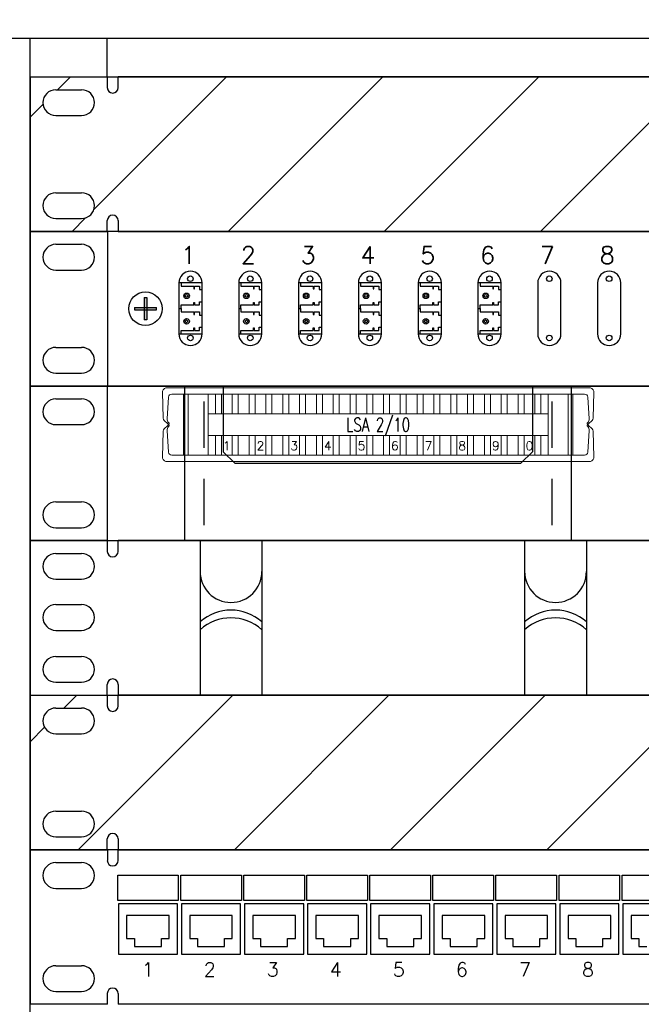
# Model space of a CAD drawing. Header units: millimetres. Extents: x 94562 to 148980, y -25377 to 3008.
# Tile 65 of 140: x 98931 to 99110, y -21301 to -21018. Entities that reach past the tile are written whole.
import ezdxf
from ezdxf.enums import TextEntityAlignment as Align

# ---------------------------------------------------------------- set-up
doc = ezdxf.new("R2010")
doc.units = ezdxf.units.MM
for name, color, linetype in [('LA_LAN_Bloki_Projektowane', 7, 'Continuous'), ('tt_opis', 30, 'Continuous'), ('tt_symbole', 40, 'Continuous')]:
    doc.layers.add(name, color=color, linetype=linetype)
for name, color, linetype, lineweight in [('LSA_NIEROZL', 8, 'Continuous', 9), ('LSA_OPIS', 7, 'Continuous', 5), ('NR_KAT', 7, 'Continuous', 0)]:
    doc.layers.add(name, color=color, linetype=linetype, lineweight=lineweight)
doc.styles.add('_LANSTER_01', font='romans.shx')
doc.styles.add('ROMANS', font='romans', dxfattribs={"width": 0.85})
doc.styles.add('Style-WORKING_1250', font='WORKING_1250.shx')

# ---------------------------------------------------------------- blocks, each defined once
blk = doc.blocks.new('IT_szafa_stojąca_42U')
for p, q in [((289.409, 1797.723), (362.752, 1797.723)), ((301.633, 1608.811), (301.633, 1797.723)), ((303.855, 1796.612), (303.855, 1797.723))]:
    blk.add_line(p, q)
blk = doc.blocks.new('IT_Zaślepka_1U')
h = blk.add_hatch()
h.set_pattern_fill('ANSI31', color=0)
h.set_pattern_definition([(45, (7401.7468, -13729.1714), (-2.245064, 2.245064), [])])
h.paths.add_polyline_path([(2.534, 4.445), (2.534, 4.134, -1), (2.222, 4.134), (2.222, 4.445), (0, 4.445), (0, 0), (2.222, 0), (2.222, 0.311, -1), (2.534, 0.311), (2.534, 0), (46.361, 0), (46.361, 0.311, -1), (46.672, 0.311), (46.672, 0), (48.895, 0), (48.895, 4.445), (46.672, 4.445), (46.672, 4.134, -1), (46.361, 4.134), (46.361, 4.445)])
h.paths.add_polyline_path([(1.482, 3.334), (0.741, 3.334, -1), (0.741, 4.075), (1.482, 4.075, -1)], flags=16)
h.paths.add_polyline_path([(1.482, 0.37), (0.741, 0.37, -1), (0.741, 1.111), (1.482, 1.111, -1)], flags=16)
h.paths.add_polyline_path([(47.413, 4.075), (48.154, 4.075, -1), (48.154, 3.334), (47.413, 3.334, -1)], flags=16)
h.paths.add_polyline_path([(47.413, 1.111), (48.154, 1.111, -1), (48.154, 0.37), (47.413, 0.37, -1)], flags=16)
at = {"color": 0}
for p, q in [((0, 4.445), (0, 0)), ((0, 4.445), (2.222, 4.445)), ((2.222, 4.445), (2.222, 4.134)), ((46.361, 4.445), (2.534, 4.445)), ((2.534, 4.134), (2.534, 4.445)), ((0.741, 4.075), (1.482, 4.075)), ((0.741, 3.334), (1.482, 3.334)), ((0.741, 1.111), (1.482, 1.111)), ((0.741, 0.37), (1.482, 0.37)), ((2.222, 0), (2.222, 0.311)), ((2.534, 0.311), (2.534, 0)), ((0, 0), (2.222, 0)), ((2.222, 0), (0, 0)), ((2.534, 0), (46.361, 0)), ((46.361, 0), (2.534, 0))]:
    blk.add_line(p, q, dxfattribs=at)
blk.add_lwpolyline([(0, 4.445), (48.895, 4.445), (48.895, 0), (0, 0)], close=True, dxfattribs=at)
for centre, radius, start, end in [((0.741, 3.704), 0.37, 90, 270), ((1.482, 3.704), 0.37, 270, 90), ((2.378, 4.134), 0.156, 180, 0), ((0.741, 0.741), 0.37, 90, 270), ((1.482, 0.741), 0.37, 270, 90), ((2.378, 0.311), 0.156, 0, 180)]:
    blk.add_arc(centre, radius, start, end, dxfattribs=at)
blk = doc.blocks.new('*U489')
at = {"layer": 'tt_symbole'}
h = blk.add_hatch(color=256, dxfattribs=at)
h.paths.add_polyline_path([(3.354, 2.541), (3.285, 2.541), (3.285, 2.257), (3.354, 2.257)])
h.paths.add_polyline_path([(3.354, 2.257), (3.285, 2.257), (3.285, 2.188), (3.354, 2.188)])
h.paths.add_polyline_path([(3.285, 2.257), (3.001, 2.257), (3.001, 2.188), (3.285, 2.188)])
h.paths.add_polyline_path([(3.638, 2.257), (3.354, 2.257), (3.354, 2.188), (3.638, 2.188)])
h.paths.add_polyline_path([(3.354, 2.188), (3.285, 2.188), (3.285, 1.904), (3.354, 1.904)])
at = {"layer": 'LA_LAN_Bloki_Projektowane'}
for p, q in [((4.947, 2.966), (4.281, 2.966)), ((4.341, 2.966), (4.341, 2.867)), ((4.341, 2.867), (4.706, 2.867)), ((4.706, 2.867), (4.706, 2.793)), ((4.726, 2.793), (4.726, 2.867)), ((4.726, 2.867), (4.871, 2.867)), ((4.871, 2.867), (4.871, 2.775)), ((6.667, 2.966), (6.001, 2.966)), ((6.061, 2.966), (6.061, 2.867)), ((6.061, 2.867), (6.426, 2.867)), ((6.426, 2.867), (6.426, 2.793)), ((6.447, 2.793), (6.447, 2.867)), ((6.447, 2.867), (6.591, 2.867)), ((6.591, 2.867), (6.591, 2.775)), ((8.388, 2.966), (7.721, 2.966)), ((7.782, 2.966), (7.782, 2.867)), ((7.782, 2.867), (8.146, 2.867)), ((8.146, 2.867), (8.146, 2.793)), ((8.167, 2.793), (8.167, 2.867)), ((8.167, 2.867), (8.311, 2.867)), ((8.311, 2.867), (8.311, 2.775)), ((10.108, 2.966), (9.441, 2.966)), ((9.502, 2.966), (9.502, 2.867)), ((9.502, 2.867), (9.866, 2.867)), ((9.866, 2.867), (9.866, 2.793)), ((9.887, 2.793), (9.887, 2.867)), ((9.887, 2.867), (10.031, 2.867)), ((10.031, 2.867), (10.031, 2.775)), ((11.828, 2.966), (11.161, 2.966)), ((11.222, 2.966), (11.222, 2.867)), ((11.222, 2.867), (11.586, 2.867)), ((11.586, 2.867), (11.586, 2.793)), ((11.607, 2.793), (11.607, 2.867)), ((11.607, 2.867), (11.751, 2.867)), ((11.751, 2.867), (11.751, 2.775)), ((13.548, 2.966), (12.881, 2.966)), ((12.942, 2.966), (12.942, 2.867)), ((12.942, 2.867), (13.306, 2.867)), ((13.306, 2.867), (13.306, 2.793)), ((13.327, 2.793), (13.327, 2.867)), ((13.327, 2.867), (13.471, 2.867)), ((13.471, 2.867), (13.471, 2.775)), ((4.706, 2.793), (4.726, 2.793)), ((4.871, 2.775), (4.947, 2.775)), ((6.426, 2.793), (6.447, 2.793)), ((6.591, 2.775), (6.667, 2.775)), ((8.146, 2.793), (8.167, 2.793)), ((8.311, 2.775), (8.388, 2.775)), ((9.866, 2.793), (9.887, 2.793)), ((10.031, 2.775), (10.108, 2.775)), ((11.586, 2.793), (11.607, 2.793)), ((11.751, 2.775), (11.828, 2.775)), ((13.306, 2.793), (13.327, 2.793)), ((13.471, 2.775), (13.548, 2.775)), ((4.341, 2.233), (4.341, 2.332)), ((4.341, 2.332), (4.706, 2.332)), ((4.706, 2.332), (4.706, 2.406)), ((4.706, 2.406), (4.726, 2.406)), ((4.726, 2.406), (4.726, 2.332)), ((4.726, 2.332), (4.871, 2.332)), ((4.871, 2.332), (4.871, 2.424)), ((4.871, 2.424), (4.947, 2.424)), ((6.061, 2.233), (6.061, 2.332)), ((6.061, 2.332), (6.426, 2.332)), ((6.426, 2.332), (6.426, 2.406)), ((6.426, 2.406), (6.447, 2.406)), ((6.447, 2.406), (6.447, 2.332)), ((6.447, 2.332), (6.591, 2.332)), ((6.591, 2.332), (6.591, 2.424)), ((6.591, 2.424), (6.667, 2.424)), ((7.782, 2.233), (7.782, 2.332)), ((7.782, 2.332), (8.146, 2.332)), ((8.146, 2.332), (8.146, 2.406)), ((8.146, 2.406), (8.167, 2.406)), ((8.167, 2.406), (8.167, 2.332)), ((8.167, 2.332), (8.311, 2.332)), ((8.311, 2.332), (8.311, 2.424)), ((8.311, 2.424), (8.388, 2.424)), ((9.502, 2.233), (9.502, 2.332)), ((9.502, 2.332), (9.866, 2.332)), ((9.866, 2.332), (9.866, 2.406)), ((9.866, 2.406), (9.887, 2.406)), ((9.887, 2.406), (9.887, 2.332)), ((9.887, 2.332), (10.031, 2.332)), ((10.031, 2.332), (10.031, 2.424)), ((10.031, 2.424), (10.108, 2.424)), ((11.222, 2.233), (11.222, 2.332)), ((11.222, 2.332), (11.586, 2.332)), ((11.586, 2.332), (11.586, 2.406)), ((11.586, 2.406), (11.607, 2.406)), ((11.607, 2.406), (11.607, 2.332)), ((11.607, 2.332), (11.751, 2.332)), ((11.751, 2.332), (11.751, 2.424)), ((11.751, 2.424), (11.828, 2.424)), ((12.942, 2.233), (12.942, 2.332)), ((12.942, 2.332), (13.306, 2.332)), ((13.306, 2.332), (13.306, 2.406)), ((13.306, 2.406), (13.327, 2.406)), ((13.327, 2.406), (13.327, 2.332)), ((13.327, 2.332), (13.471, 2.332)), ((13.471, 2.332), (13.471, 2.424)), ((13.471, 2.424), (13.548, 2.424)), ((4.281, 2.233), (4.341, 2.233)), ((4.341, 2.233), (4.341, 2.133)), ((4.341, 2.133), (4.706, 2.133)), ((4.706, 2.133), (4.706, 2.059)), ((4.706, 2.059), (4.726, 2.059)), ((4.726, 2.059), (4.726, 2.133)), ((4.726, 2.133), (4.871, 2.133)), ((4.871, 2.133), (4.871, 2.041)), ((4.871, 2.041), (4.947, 2.041)), ((6.001, 2.233), (6.061, 2.233)), ((6.061, 2.233), (6.061, 2.133)), ((6.061, 2.133), (6.426, 2.133)), ((6.426, 2.133), (6.426, 2.059)), ((6.426, 2.059), (6.447, 2.059)), ((6.447, 2.059), (6.447, 2.133)), ((6.447, 2.133), (6.591, 2.133)), ((6.591, 2.133), (6.591, 2.041)), ((6.591, 2.041), (6.667, 2.041)), ((7.721, 2.233), (7.782, 2.233)), ((7.782, 2.233), (7.782, 2.133)), ((7.782, 2.133), (8.146, 2.133)), ((8.146, 2.133), (8.146, 2.059)), ((8.146, 2.059), (8.167, 2.059)), ((8.167, 2.059), (8.167, 2.133)), ((8.167, 2.133), (8.311, 2.133)), ((8.311, 2.133), (8.311, 2.041)), ((8.311, 2.041), (8.388, 2.041)), ((9.441, 2.233), (9.502, 2.233)), ((9.502, 2.233), (9.502, 2.133)), ((9.502, 2.133), (9.866, 2.133)), ((9.866, 2.133), (9.866, 2.059)), ((9.866, 2.059), (9.887, 2.059)), ((9.887, 2.059), (9.887, 2.133)), ((9.887, 2.133), (10.031, 2.133)), ((10.031, 2.133), (10.031, 2.041)), ((10.031, 2.041), (10.108, 2.041)), ((11.161, 2.233), (11.222, 2.233)), ((11.222, 2.233), (11.222, 2.133)), ((11.222, 2.133), (11.586, 2.133)), ((11.586, 2.133), (11.586, 2.059)), ((11.586, 2.059), (11.607, 2.059)), ((11.607, 2.059), (11.607, 2.133)), ((11.607, 2.133), (11.751, 2.133)), ((11.751, 2.133), (11.751, 2.041)), ((11.751, 2.041), (11.828, 2.041)), ((12.881, 2.233), (12.942, 2.233)), ((12.942, 2.233), (12.942, 2.133)), ((12.942, 2.133), (13.306, 2.133)), ((13.306, 2.133), (13.306, 2.059)), ((13.306, 2.059), (13.327, 2.059)), ((13.327, 2.059), (13.327, 2.133)), ((13.327, 2.133), (13.471, 2.133)), ((13.471, 2.133), (13.471, 2.041)), ((13.471, 2.041), (13.548, 2.041)), ((4.281, 1.499), (4.947, 1.499)), ((4.341, 1.499), (4.341, 1.599)), ((4.341, 1.599), (4.706, 1.599)), ((4.706, 1.599), (4.706, 1.673)), ((4.706, 1.673), (4.726, 1.673)), ((4.726, 1.673), (4.726, 1.599)), ((4.726, 1.599), (4.871, 1.599)), ((4.871, 1.599), (4.871, 1.691)), ((4.871, 1.691), (4.947, 1.691)), ((6.001, 1.499), (6.667, 1.499)), ((6.061, 1.499), (6.061, 1.599)), ((6.061, 1.599), (6.426, 1.599)), ((6.426, 1.599), (6.426, 1.673)), ((6.426, 1.673), (6.447, 1.673)), ((6.447, 1.673), (6.447, 1.599)), ((6.447, 1.599), (6.591, 1.599)), ((6.591, 1.599), (6.591, 1.691)), ((6.591, 1.691), (6.667, 1.691)), ((7.721, 1.499), (8.388, 1.499)), ((7.782, 1.499), (7.782, 1.599)), ((7.782, 1.599), (8.146, 1.599)), ((8.146, 1.599), (8.146, 1.673)), ((8.146, 1.673), (8.167, 1.673)), ((8.167, 1.673), (8.167, 1.599)), ((8.167, 1.599), (8.311, 1.599)), ((8.311, 1.599), (8.311, 1.691)), ((8.311, 1.691), (8.388, 1.691)), ((9.441, 1.499), (10.108, 1.499)), ((9.502, 1.499), (9.502, 1.599)), ((9.502, 1.599), (9.866, 1.599)), ((9.866, 1.599), (9.866, 1.673)), ((9.866, 1.673), (9.887, 1.673)), ((9.887, 1.673), (9.887, 1.599)), ((9.887, 1.599), (10.031, 1.599)), ((10.031, 1.599), (10.031, 1.691)), ((10.031, 1.691), (10.108, 1.691)), ((11.161, 1.499), (11.828, 1.499)), ((11.222, 1.499), (11.222, 1.599)), ((11.222, 1.599), (11.586, 1.599)), ((11.586, 1.599), (11.586, 1.673)), ((11.586, 1.673), (11.607, 1.673)), ((11.607, 1.673), (11.607, 1.599)), ((11.607, 1.599), (11.751, 1.599)), ((11.751, 1.599), (11.751, 1.691)), ((11.751, 1.691), (11.828, 1.691)), ((12.881, 1.499), (13.548, 1.499)), ((12.942, 1.499), (12.942, 1.599)), ((12.942, 1.599), (13.306, 1.599)), ((13.306, 1.599), (13.306, 1.673)), ((13.306, 1.673), (13.327, 1.673)), ((13.327, 1.673), (13.327, 1.599)), ((13.327, 1.599), (13.471, 1.599)), ((13.471, 1.599), (13.471, 1.691)), ((13.471, 1.691), (13.548, 1.691))]:
    blk.add_line(p, q, dxfattribs=at)
for centre, radius in [((4.502, 2.593), 0.08), ((4.502, 2.593), 0.04), ((6.222, 2.593), 0.08), ((6.222, 2.593), 0.04), ((7.942, 2.593), 0.08), ((7.942, 2.593), 0.04), ((9.662, 2.593), 0.08), ((9.662, 2.593), 0.04), ((11.382, 2.593), 0.08), ((11.382, 2.593), 0.04), ((13.102, 2.593), 0.08), ((13.102, 2.593), 0.04), ((4.502, 1.86), 0.08), ((4.502, 1.86), 0.04), ((6.222, 1.86), 0.08), ((6.222, 1.86), 0.04), ((7.942, 1.86), 0.08), ((7.942, 1.86), 0.04), ((9.662, 1.86), 0.08), ((9.662, 1.86), 0.04), ((11.382, 1.86), 0.08), ((11.382, 1.86), 0.04), ((13.102, 1.86), 0.08), ((13.102, 1.86), 0.04)]:
    blk.add_circle(centre, radius, dxfattribs=at)
at = {"layer": 'tt_symbole'}
for p, q in [((0, 4.445), (0, 0)), ((0, 4.445), (2.223, 4.445)), ((2.223, 4.445), (2.223, 0)), ((46.673, 4.445), (2.223, 4.445)), ((0.741, 4.075), (1.482, 4.075)), ((2.223, 4.045), (2.223, 0.4)), ((0.741, 3.334), (1.482, 3.334)), ((3.285, 2.541), (3.354, 2.541)), ((3.285, 2.541), (3.285, 1.904)), ((3.354, 2.541), (3.354, 1.904)), ((3.001, 2.257), (3.638, 2.257)), ((3.001, 2.257), (3.001, 2.188)), ((3.001, 2.188), (3.638, 2.188)), ((3.638, 2.188), (3.638, 2.257)), ((3.354, 1.904), (3.285, 1.904)), ((0.741, 1.111), (1.482, 1.111)), ((0.741, 0.37), (1.482, 0.37)), ((0, 0), (2.223, 0)), ((2.223, 0), (46.673, 0))]:
    blk.add_line(p, q, dxfattribs=at)
for points in [[(4.947, 1.499), (4.947, 2.966, 1), (4.281, 2.966), (4.281, 1.499, 1)], [(6.667, 1.499), (6.667, 2.966, 1), (6.001, 2.966), (6.001, 1.499, 1)], [(8.388, 1.499), (8.388, 2.966, 1), (7.721, 2.966), (7.721, 1.499, 1)], [(10.108, 1.499), (10.108, 2.966, 1), (9.441, 2.966), (9.441, 1.499, 1)], [(11.828, 1.499), (11.828, 2.966, 1), (11.161, 2.966), (11.161, 1.499, 1)], [(13.548, 1.499), (13.548, 2.966, 1), (12.881, 2.966), (12.881, 1.499, 1)], [(15.268, 2.966, 1), (14.601, 2.966), (14.601, 1.499, 1), (15.268, 1.499)], [(16.988, 2.966, 1), (16.321, 2.966), (16.321, 1.499, 1), (16.988, 1.499)]]:
    blk.add_lwpolyline(points, format="xyb", close=True, dxfattribs=at)
for centre, radius in [((4.612, 3.084), 0.08), ((6.332, 3.084), 0.08), ((8.052, 3.084), 0.08), ((9.772, 3.084), 0.08), ((11.492, 3.084), 0.08), ((13.213, 3.084), 0.08), ((14.933, 3.084), 0.08), ((16.653, 3.084), 0.08), ((3.319, 2.223), 0.481), ((4.612, 1.382), 0.08), ((6.332, 1.382), 0.08), ((8.052, 1.382), 0.08), ((9.772, 1.382), 0.08), ((11.492, 1.382), 0.08), ((13.213, 1.382), 0.08), ((14.933, 1.382), 0.08), ((16.653, 1.382), 0.08)]:
    blk.add_circle(centre, radius, dxfattribs=at)
for centre, start, end in [((0.741, 3.704), 90, 270), ((1.482, 3.704), 270, 90), ((0.741, 0.741), 90, 270), ((1.482, 0.741), 270, 90)]:
    blk.add_arc(centre, 0.37, start, end, dxfattribs=at)
at = {"layer": 'tt_symbole', "style": '_LANSTER_01'}
for s, p in [('1', (4.343, 3.765)), ('2', (6.063, 3.765)), ('3', (7.783, 3.765)), ('4', (9.504, 3.765)), ('5', (11.224, 3.765)), ('6', (12.944, 3.765)), ('7', (14.664, 3.765)), ('8', (16.384, 3.765))]:
    blk.add_text(s, height=0.5, dxfattribs=at).set_placement(p, align=Align.MIDDLE_LEFT)
at = {"layer": 'tt_symbole', "style": '_LANSTER_01', "flags": 1}
for tag, p in [('TYP', (2.223, 0)), ('OPIS1', (8.497, 0)), ('OPIS2', (33.674, 0))]:
    blk.add_attdef(tag, p, '', height=1, dxfattribs=at)
blk = doc.blocks.new('zw$BDEB')
at = {"layer": 'LSA_NIEROZL'}
for p, q in [((0.02, 20.78), (0.17, 13.32)), ((12.91, 22.01), (1.23, 22.01)), ((7.36, 20.2), (2.66, 20.2)), ((6.05, 20.2), (6.05, 2.65)), ((116.68, 20.2), (7.36, 20.2)), ((7.36, 2.65), (7.36, 20.2)), ((13.64, 22.01), (12.91, 22.01)), ((13.11, 11.42), (13.11, 20.2)), ((13.64, 22.01), (14.19, 22.01)), ((14.93, 22.01), (14.19, 22.01)), ((14.93, 22.01), (108.92, 22.01)), ((15.23, 14.53), (15.23, 20.2)), ((16.94, 14.53), (16.94, 20.2)), ((20.07, 14.53), (20.07, 20.2)), ((21.78, 14.53), (21.78, 20.2)), ((24.91, 14.53), (24.91, 20.2)), ((26.62, 14.53), (26.62, 20.2)), ((29.75, 14.53), (29.75, 20.2)), ((31.47, 14.53), (31.47, 20.2)), ((34.59, 14.53), (34.59, 20.2)), ((36.31, 14.53), (36.31, 20.2)), ((39.43, 14.53), (39.43, 20.2)), ((41.15, 14.53), (41.15, 20.2)), ((44.27, 14.53), (44.27, 20.2)), ((45.99, 14.53), (45.99, 20.2)), ((49.11, 14.53), (49.11, 20.2)), ((50.83, 14.53), (50.83, 20.2)), ((53.96, 14.53), (53.96, 20.2)), ((55.67, 14.53), (55.67, 20.2)), ((58.8, 14.53), (58.8, 20.2)), ((60.51, 14.53), (60.51, 20.2)), ((116.68, 20.2), (62.02, 20.2)), ((63.54, 14.53), (63.54, 20.2)), ((65.25, 14.53), (65.25, 20.2)), ((68.38, 14.53), (68.38, 20.2)), ((70.09, 14.53), (70.09, 20.2)), ((73.22, 14.53), (73.22, 20.2)), ((74.93, 14.53), (74.93, 20.2)), ((78.06, 14.53), (78.06, 20.2)), ((79.77, 14.53), (79.77, 20.2)), ((82.9, 14.53), (82.9, 20.2)), ((84.61, 14.53), (84.61, 20.2)), ((87.74, 14.53), (87.74, 20.2)), ((89.45, 14.53), (89.45, 20.2)), ((92.58, 14.53), (92.58, 20.2)), ((94.3, 14.53), (94.3, 20.2)), ((97.42, 14.53), (97.42, 20.2)), ((99.14, 14.53), (99.14, 20.2)), ((102.26, 14.53), (102.26, 20.2)), ((103.98, 14.53), (103.98, 20.2)), ((107.1, 14.53), (107.1, 20.2)), ((108.82, 14.53), (108.82, 20.2)), ((108.92, 22.01), (111.34, 22.01)), ((110.94, 11.42), (110.94, 20.2)), ((111.34, 22.01), (122.81, 22.01)), ((116.68, 2.65), (116.68, 20.2)), ((116.68, 20.2), (121.38, 20.2)), ((118, 20.2), (118, 2.65)), ((124.02, 20.78), (123.88, 13.32)), ((1.76, 19.35), (1.33, 13.13)), ((122.29, 19.35), (122.72, 13.13)), ((13.11, 14.53), (62.02, 14.53)), ((110.94, 14.53), (62.02, 14.53)), ((0.49, 12.6), (1.52, 11.65)), ((1.88, 11.83), (1.73, 11.99)), ((1.81, 11.58), (1.81, 11.58)), ((13.11, 11.42), (13.11, 2.65)), ((110.94, 11.42), (110.94, 2.65)), ((122.17, 11.83), (122.32, 11.99)), ((122.24, 11.58), (122.24, 11.58)), ((123.56, 12.6), (122.53, 11.65)), ((0.17, 9.53), (0.02, 2.07)), ((0.49, 10.25), (1.52, 11.2)), ((1.33, 9.73), (1.76, 3.49)), ((1.88, 11.02), (1.73, 10.86)), ((1.81, 11.26), (1.81, 11.26)), ((122.17, 11.02), (122.32, 10.86)), ((122.24, 11.26), (122.24, 11.26)), ((122.72, 9.73), (122.29, 3.49)), ((123.56, 10.25), (122.53, 11.2)), ((123.88, 9.53), (124.02, 2.07)), ((13.11, 8.31), (62.02, 8.31)), ((15.23, 8.31), (15.23, 2.65)), ((16.94, 8.31), (16.94, 2.65)), ((20.07, 8.31), (20.07, 2.65)), ((21.78, 8.31), (21.78, 2.65)), ((24.91, 8.31), (24.91, 2.65)), ((26.62, 8.31), (26.62, 2.65)), ((29.75, 8.31), (29.75, 2.65)), ((31.47, 8.31), (31.47, 2.65)), ((34.59, 8.31), (34.59, 2.65)), ((36.31, 8.31), (36.31, 2.65)), ((39.43, 8.31), (39.43, 2.65)), ((41.15, 8.31), (41.15, 2.65)), ((44.27, 8.31), (44.27, 2.65)), ((45.99, 8.31), (45.99, 2.65)), ((49.11, 8.31), (49.11, 2.65)), ((50.83, 8.31), (50.83, 2.65)), ((53.96, 8.31), (53.96, 2.65)), ((55.67, 8.31), (55.67, 2.65)), ((58.8, 8.31), (58.8, 2.65)), ((60.51, 8.31), (60.51, 2.65)), ((110.94, 8.31), (62.02, 8.31)), ((63.54, 8.31), (63.54, 2.65)), ((65.25, 8.31), (65.25, 2.65)), ((68.38, 8.31), (68.38, 2.65)), ((70.09, 8.31), (70.09, 2.65)), ((73.22, 8.31), (73.22, 2.65)), ((74.93, 8.31), (74.93, 2.65)), ((78.06, 8.31), (78.06, 2.65)), ((79.77, 8.31), (79.77, 2.65)), ((82.9, 8.31), (82.9, 2.65)), ((84.61, 8.31), (84.61, 2.65)), ((87.74, 8.31), (87.74, 2.65)), ((89.45, 8.31), (89.45, 2.65)), ((92.58, 8.31), (92.58, 2.65)), ((94.3, 8.31), (94.3, 2.65)), ((97.42, 8.31), (97.42, 2.65)), ((99.14, 8.31), (99.14, 2.65)), ((102.26, 8.31), (102.26, 2.65)), ((103.98, 8.31), (103.98, 2.65)), ((107.1, 8.31), (107.1, 2.65)), ((108.82, 8.31), (108.82, 2.65)), ((12.71, 0.83), (1.23, 0.83)), ((7.36, 2.65), (2.66, 2.65)), ((62.02, 2.65), (7.36, 2.65)), ((12.71, 0.83), (15.13, 0.83)), ((13.11, 2.65), (116.68, 2.65)), ((15.13, 0.83), (109.12, 0.83)), ((116.68, 2.65), (62.02, 2.65)), ((109.12, 0.83), (109.85, 0.83)), ((109.85, 0.83), (110.41, 0.83)), ((110.41, 0.83), (111.14, 0.83)), ((111.14, 0.83), (122.81, 0.83)), ((116.68, 2.65), (121.38, 2.65))]:
    blk.add_line(p, q, dxfattribs=at)
for centre, radius, start, end in [((1.23, 20.8), 1.21, 90, 181.0891), ((2.66, 19.29), 0.908, 90, 176.0365), ((121.38, 19.29), 0.908, 3.9635, 90), ((122.81, 20.8), 1.21, 358.9109, 90), ((1.17, 13.34), 1.01, 181.0891, 227.281), ((2.83, 13.02), 1.51, 176.0365, 222.894), ((1.72, 11.87), 0.303, 227.281, 286.7065), ((1.77, 11.73), 0.151, 286.7065, 42.894), ((122.28, 11.73), 0.151, 137.106, 253.2935), ((122.33, 11.87), 0.303, 253.2935, 312.719), ((121.21, 13.02), 1.51, 317.106, 3.9635), ((122.87, 13.34), 1.01, 312.719, 358.9109), ((1.17, 9.51), 1.01, 132.719, 178.9109), ((2.84, 9.83), 1.51, 137.106, 183.9273), ((1.72, 10.97), 0.303, 73.2935, 132.719), ((1.77, 11.12), 0.151, 317.106, 73.2935), ((122.28, 11.12), 0.151, 106.7065, 222.894), ((122.33, 10.97), 0.303, 47.281, 106.7065), ((121.21, 9.83), 1.51, 356.0727, 42.894), ((122.87, 9.51), 1.01, 1.0891, 47.281), ((2.66, 3.56), 0.908, 183.9273, 270), ((121.38, 3.56), 0.908, 270, 356.0727), ((1.23, 2.04), 1.21, 178.9109, 270), ((122.81, 2.04), 1.21, 270, 1.0891)]:
    blk.add_arc(centre, radius, start, end, dxfattribs=at)
at = {"layer": 'LSA_OPIS', "style": 'ROMANS'}
for s, p in [('1', (18.5, 5.34)), ('2', (28.18, 5.34)), ('3', (37.86, 5.34)), ('4', (47.54, 5.34)), ('5', (57.23, 5.34)), ('6', (66.81, 5.34)), ('7', (76.49, 5.34)), ('8', (86.17, 5.34)), ('9', (95.85, 5.34)), ('0', (105.53, 5.34))]:
    blk.add_text(s, height=2.52, dxfattribs=at).set_placement(p, align=Align.MIDDLE)
at = {"layer": 'NR_KAT', "style": 'ROMANS', "width": 0.7}
blk.add_text('LSA 2/10', height=4, dxfattribs=at).set_placement((62.02, 11.42), align=Align.MIDDLE_CENTER)
blk = doc.blocks.new('IT_wieszka1U')
at = {"color": 0}
for p, q in [((2.222, 4.445), (0, 4.445)), ((0, 4.445), (0, 0)), ((2.222, 4.445), (2.222, 4.134)), ((46.361, 4.445), (2.534, 4.445)), ((2.534, 4.134), (2.534, 4.445)), ((4.889, 4.445), (4.889, 0)), ((6.668, 4.445), (6.668, 0)), ((14.224, 4.445), (14.224, 0)), ((16.002, 4.445), (16.002, 0)), ((0.741, 4.075), (1.482, 4.075)), ((0.741, 3.334), (1.482, 3.334)), ((0.741, 2.604), (1.482, 2.604)), ((0.741, 1.863), (1.482, 1.863)), ((0.741, 1.111), (1.482, 1.111)), ((0.741, 0.37), (1.482, 0.37)), ((2.222, 0), (2.222, 0.311)), ((2.534, 0.311), (2.534, 0)), ((0, 0), (2.222, 0)), ((2.534, 0), (46.361, 0))]:
    blk.add_line(p, q, dxfattribs=at)
for centre, radius, start, end in [((0.741, 3.704), 0.37, 90, 270), ((1.482, 3.704), 0.37, 270, 90), ((2.378, 4.134), 0.156, 180, 0), ((5.778, 3.556), 0.889, 180, 0), ((15.113, 3.556), 0.889, 180, 0), ((0.741, 2.234), 0.37, 90, 270), ((1.482, 2.234), 0.37, 270, 90), ((5.778, 1.111), 1.334, 48.1897, 131.8103), ((15.113, 1.111), 1.334, 48.1897, 131.8103), ((5.778, 0.889), 1.334, 48.1897, 131.8103), ((15.113, 0.889), 1.334, 48.1897, 131.8103), ((0.741, 0.741), 0.37, 90, 270), ((1.482, 0.741), 0.37, 270, 90), ((2.378, 0.311), 0.156, 0, 180)]:
    blk.add_arc(centre, radius, start, end, dxfattribs=at)
blk = doc.blocks.new('LA_Listwa_UCS')
for p, q in [((48.895, 4.445), (0, 4.445)), ((0, 4.445), (0, 0)), ((2.222, 4.445), (2.222, 0)), ((4.445, 4.445), (4.445, 0)), ((5.556, 4.445), (5.556, 2.556)), ((14.446, 4.445), (14.446, 2.556)), ((15.557, 4.445), (15.557, 0)), ((0.741, 4.075), (1.482, 4.075)), ((5.001, 4), (5.001, 2.667)), ((15.002, 4), (15.002, 2.667)), ((0.741, 3.334), (1.482, 3.334)), ((5.556, 2.556), (5.89, 2.222)), ((14.446, 2.556), (14.113, 2.222)), ((5.89, 2.222), (14.113, 2.222)), ((5.001, 1.778), (5.001, 0.444)), ((15.002, 1.778), (15.002, 0.444)), ((0.741, 1.111), (1.482, 1.111)), ((0.741, 0.37), (1.482, 0.37)), ((0, 0), (48.895, 0))]:
    blk.add_line(p, q)
for centre, start, end in [((0.741, 3.704), 90, 270), ((1.482, 3.704), 270, 90), ((0.741, 0.741), 90, 270), ((1.482, 0.741), 270, 90)]:
    blk.add_arc(centre, 0.37, start, end)
blk = doc.blocks.new('*U482')
at = {"color": 0}
for p, q in [((2.223, 4.445), (0, 4.445)), ((0, 4.445), (0, 0)), ((2.223, 4.445), (2.223, 4.134)), ((46.361, 4.445), (2.534, 4.445)), ((2.534, 4.134), (2.534, 4.445)), ((0.741, 4.075), (1.482, 4.075)), ((0.741, 3.334), (1.482, 3.334)), ((4.001, 2.556), (2.778, 2.556)), ((2.778, 2.556), (2.778, 1.889)), ((4.001, 1.889), (4.001, 2.556)), ((4.595, 2.556), (4.595, 1.889)), ((5.817, 2.556), (4.595, 2.556)), ((5.817, 1.889), (5.817, 2.556)), ((6.408, 2.556), (6.408, 1.889)), ((7.63, 2.556), (6.408, 2.556)), ((7.63, 1.889), (7.63, 2.556)), ((8.221, 2.556), (8.221, 1.889)), ((9.443, 2.556), (8.221, 2.556)), ((9.443, 1.889), (9.443, 2.556)), ((10.034, 2.556), (10.034, 1.889)), ((11.256, 2.556), (10.034, 2.556)), ((11.256, 1.889), (11.256, 2.556)), ((11.856, 2.556), (11.856, 1.889)), ((13.078, 2.556), (11.856, 2.556)), ((13.078, 1.889), (13.078, 2.556)), ((13.66, 2.556), (13.66, 1.889)), ((14.882, 2.556), (13.66, 2.556)), ((14.882, 1.889), (14.882, 2.556)), ((15.477, 2.556), (15.477, 1.889)), ((16.699, 2.556), (15.477, 2.556)), ((16.699, 1.889), (16.699, 2.556)), ((17.29, 2.556), (17.29, 1.889)), ((18.512, 2.556), (17.29, 2.556)), ((2.778, 1.889), (3, 1.889)), ((3, 1.889), (3, 1.667)), ((3.778, 1.889), (4.001, 1.889)), ((3.778, 1.667), (3.778, 1.889)), ((4.595, 1.889), (4.817, 1.889)), ((4.817, 1.889), (4.817, 1.667)), ((5.595, 1.667), (5.595, 1.889)), ((5.595, 1.889), (5.817, 1.889)), ((6.408, 1.889), (6.63, 1.889)), ((6.63, 1.889), (6.63, 1.667)), ((7.408, 1.667), (7.408, 1.889)), ((7.408, 1.889), (7.63, 1.889)), ((8.221, 1.889), (8.443, 1.889)), ((8.443, 1.889), (8.443, 1.667)), ((9.221, 1.667), (9.221, 1.889)), ((9.221, 1.889), (9.443, 1.889)), ((10.034, 1.889), (10.256, 1.889)), ((10.256, 1.889), (10.256, 1.667)), ((11.034, 1.667), (11.034, 1.889)), ((11.034, 1.889), (11.256, 1.889)), ((11.856, 1.889), (12.078, 1.889)), ((12.078, 1.889), (12.078, 1.667)), ((12.856, 1.667), (12.856, 1.889)), ((12.856, 1.889), (13.078, 1.889)), ((13.66, 1.889), (13.882, 1.889)), ((13.882, 1.889), (13.882, 1.667)), ((14.66, 1.667), (14.66, 1.889)), ((14.66, 1.889), (14.882, 1.889)), ((15.477, 1.889), (15.699, 1.889)), ((15.699, 1.889), (15.699, 1.667)), ((16.477, 1.667), (16.477, 1.889)), ((16.477, 1.889), (16.699, 1.889)), ((17.29, 1.889), (17.512, 1.889)), ((17.512, 1.889), (17.512, 1.667)), ((3, 1.667), (3.223, 1.667)), ((3.223, 1.667), (3.778, 1.667)), ((4.817, 1.667), (5.039, 1.667)), ((5.039, 1.667), (5.595, 1.667)), ((6.63, 1.667), (6.852, 1.667)), ((6.852, 1.667), (7.408, 1.667)), ((8.443, 1.667), (8.665, 1.667)), ((8.665, 1.667), (9.221, 1.667)), ((10.256, 1.667), (10.478, 1.667)), ((10.478, 1.667), (11.034, 1.667)), ((12.078, 1.667), (12.3, 1.667)), ((12.3, 1.667), (12.856, 1.667)), ((13.882, 1.667), (14.104, 1.667)), ((14.104, 1.667), (14.66, 1.667)), ((15.699, 1.667), (15.921, 1.667)), ((15.921, 1.667), (16.477, 1.667)), ((17.512, 1.667), (17.734, 1.667)), ((0.741, 1.111), (1.482, 1.111)), ((0.741, 0.37), (1.482, 0.37)), ((2.223, 0), (2.223, 0.311)), ((2.534, 0.311), (2.534, 0)), ((2.223, 0), (0, 0)), ((46.361, 0), (2.534, 0))]:
    blk.add_line(p, q, dxfattribs=at)
for points in [[(2.521, 2.989), (2.521, 3.712), (4.264, 3.712), (4.264, 2.989)], [(4.334, 2.989), (4.334, 3.712), (6.077, 3.712), (6.077, 2.989)], [(6.148, 2.989), (6.148, 3.712), (7.89, 3.712), (7.89, 2.989)], [(7.961, 2.989), (7.961, 3.712), (9.704, 3.712), (9.704, 2.989)], [(9.774, 2.989), (9.774, 3.712), (11.517, 3.712), (11.517, 2.989)], [(11.587, 2.989), (11.587, 3.712), (13.33, 3.712), (13.33, 2.989)], [(13.4, 2.989), (13.4, 3.712), (15.143, 3.712), (15.143, 2.989)], [(15.213, 2.989), (15.213, 3.712), (16.956, 3.712), (16.956, 2.989)], [(17.026, 2.989), (17.026, 3.712), (18.769, 3.712), (18.769, 2.989)], [(4.243, 1.445), (4.243, 2.889), (2.543, 2.889), (2.543, 1.445)], [(6.056, 1.445), (6.056, 2.889), (4.356, 2.889), (4.356, 1.445)], [(7.869, 1.445), (7.869, 2.889), (6.169, 2.889), (6.169, 1.445)], [(9.682, 1.445), (9.682, 2.889), (7.982, 2.889), (7.982, 1.445)], [(11.495, 1.445), (11.495, 2.889), (9.795, 2.889), (9.795, 1.445)], [(13.308, 1.445), (13.308, 2.889), (11.608, 2.889), (11.608, 1.445)], [(15.121, 1.445), (15.121, 2.889), (13.421, 2.889), (13.421, 1.445)], [(16.935, 1.445), (16.935, 2.889), (15.234, 2.889), (15.234, 1.445)], [(18.748, 1.445), (18.748, 2.889), (17.047, 2.889), (17.047, 1.445)]]:
    blk.add_lwpolyline(points, close=True, dxfattribs=at)
for centre, radius, start, end in [((0.741, 3.704), 0.37, 90, 270), ((1.482, 3.704), 0.37, 270, 90), ((2.378, 4.134), 0.156, 180, 0), ((0.741, 0.741), 0.37, 90, 270), ((1.482, 0.741), 0.37, 270, 90), ((2.378, 0.311), 0.156, 0, 180)]:
    blk.add_arc(centre, radius, start, end, dxfattribs=at)
at = {"color": 0, "style": '_LANSTER_01'}
for s, p in [('1', (3.389, 1)), ('2', (5.167, 1)), ('3', (6.98, 1)), ('4', (8.793, 1)), ('5', (10.606, 1)), ('6', (12.419, 1)), ('7', (14.232, 1)), ('8', (16.046, 1))]:
    blk.add_text(s, height=0.4, dxfattribs=at).set_placement(p, align=Align.MIDDLE_CENTER)
at = {"color": 0, "style": '_LANSTER_01', "flags": 1}
for tag, p in [('TYP', (2.534, 0)), ('OPIS1', (10.831, 0)), ('OPIS2', (35.409, 0))]:
    blk.add_attdef(tag, p, '', height=0.8, dxfattribs=at)

msp = doc.modelspace()

# ---------------------------------------------------------------- block references
at = {"layer": 'tt_symbole', "xscale": 10, "yscale": 10, "zscale": 10}
for name, p in [('IT_szafa_stojąca_42U', (95917.5, -39000.65)), ('*U489', (98933.83, -21123.43)), ('LA_Listwa_UCS', (98933.83, -21167.88)), ('IT_wieszka1U', (98933.83, -21212.33)), ('*U482', (98933.83, -21301.23))]:
    msp.add_blockref(name, p, dxfattribs=at)
at = {"layer": 'tt_symbole', "lineweight": 5, "xscale": 10, "yscale": 10, "zscale": 10}
for p in [(98933.83, -21078.98), (98933.83, -21256.78)]:
    msp.add_blockref('IT_Zaślepka_1U', p, dxfattribs=at)
at = {"layer": 'tt_symbole'}
msp.add_blockref('zw$BDEB', (98971.92, -21145.96), dxfattribs=at)

# ---------------------------------------------------------------- texts
at = {"layer": 'tt_opis', "insert": (98878.26, -20773.06), "char_height": 40, "attachment_point": 1, "style": 'Style-WORKING_1250'}
msp.add_mtext_dynamic_manual_height_columns('\\pi91.52292;Szafa stojąca\\P\\pi79.14197;42U 800x1000\\P\\pi73.42769;LPD1 (szafa 1)', width=592.5697, gutter_width=12.5, heights=[209.4], dxfattribs=at)

doc.saveas('drawing.dxf')
